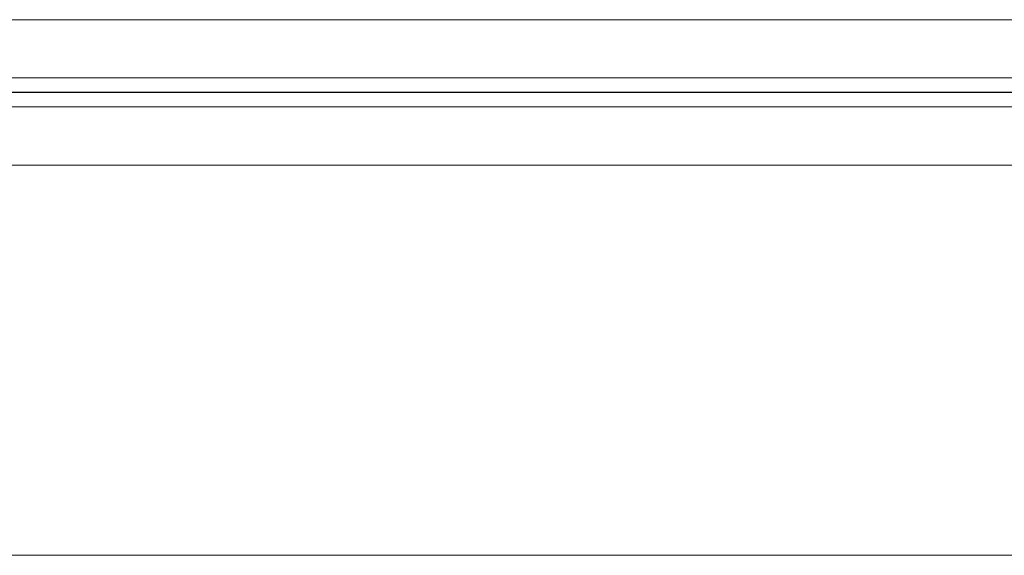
# Model space of a CAD drawing. Extents: x 1911006 to 2186114, y 709265 to 747216.
# Tile 94 of 256: x 1920451 to 1920621, y 735011 to 735103. Entities that reach past the tile are written whole.
import ezdxf

# ---------------------------------------------------------------- set-up
doc = ezdxf.new("R2010")
doc.units = 0
doc.header["$LTSCALE"] = 500
doc.header["$MEASUREMENT"] = 0
doc.linetypes.add('AM_DIN_G_W050', pattern=[13.75, 9.75, -1.5, 1, -1.5])
doc.layers.add('!_A_01_TENKÁ', color=8, linetype='CONTINUOUS', lineweight=13)
doc.layers.add('AM_7', color=4, linetype='AM_DIN_G_W050', lineweight=25)
doc.layers.add('!_A_44_REFERENCIA', color=241, linetype='CONTINUOUS', lineweight=15, plot=False)

msp = doc.modelspace()

# ---------------------------------------------------------------- linework, layer by layer
at = {"layer": '!_A_01_TENKÁ', "color": 7}
for p, q in [((1921360.13, 735103.23), (1917503.2, 735103.23)), ((1917503.2, 735093.23), (1921360.13, 735093.23)), ((1921360.13, 735088.23), (1917503.2, 735088.23)), ((1917503.2, 735078.23), (1921360.13, 735078.23))]:
    msp.add_line(p, q, dxfattribs=at)
at = {"layer": '!_A_44_REFERENCIA', "color": 7}
msp.add_line((1920784.39, 735011.17), (1920190.39, 735011.17), dxfattribs=at)
at = {"layer": 'AM_7', "color": 7}
msp.add_line((1921360.13, 735090.73), (1917479.5, 735090.73), dxfattribs=at)

doc.saveas('drawing.dxf')
